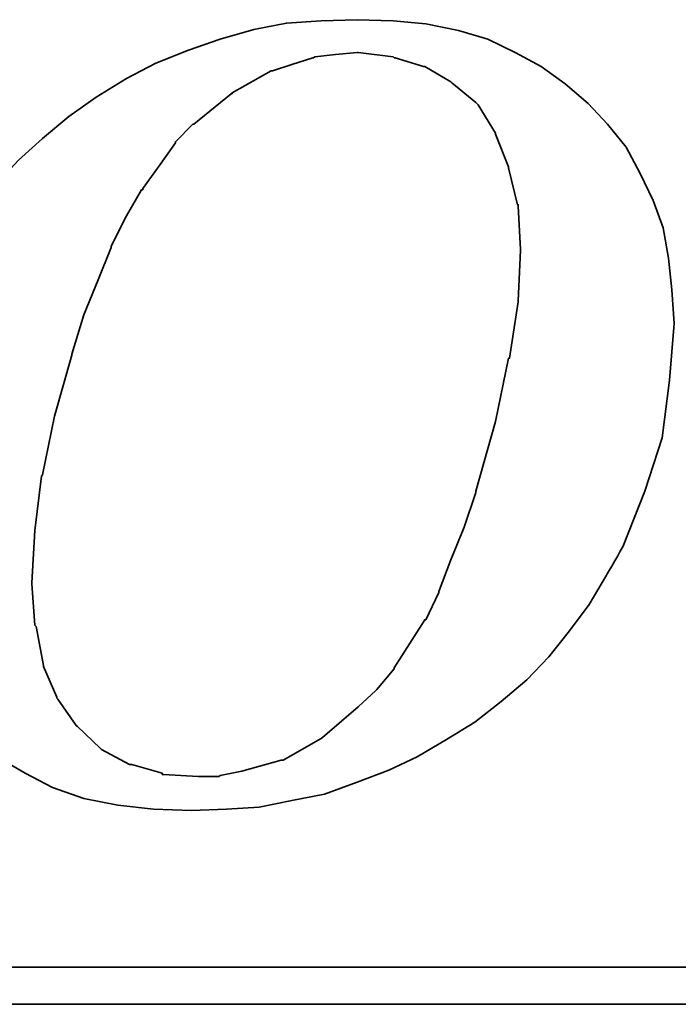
# Model space of a CAD drawing. Header units: millimetres. Extents: x -149 to 142, y -36 to 145.
# Tile 46 of 65: x 101.37 to 104.27, y 51.78 to 56.12. Entities that reach past the tile are written whole.
import ezdxf

# ---------------------------------------------------------------- set-up
doc = ezdxf.new("R2010")
doc.units = ezdxf.units.MM
doc.header["$LTSCALE"] = 0.2
doc.layers.add('layer 1', color=7, linetype='CONTINUOUS')

msp = doc.modelspace()

# ---------------------------------------------------------------- linework, layer by layer
at = {"layer": 'layer 1', "color": 1, "lineweight": 35}
for points, knots in [([(101.0878, 53.0438), (101.0878, 53.0438), (101.1738, 52.9528), (101.1738, 52.9528), (101.1738, 52.9528), (101.1738, 52.9528), (101.2793, 52.8663), (101.2793, 52.8663), (101.2793, 52.8663), (101.2793, 52.8663), (101.3943, 52.7998), (101.3943, 52.7998), (101.3943, 52.7998), (101.3943, 52.7998), (101.5143, 52.7368), (101.5143, 52.7368), (101.5143, 52.7368), (101.5143, 52.7368), (101.6533, 52.6888), (101.6533, 52.6888), (101.6533, 52.6888), (101.6533, 52.6888), (101.8023, 52.6598), (101.8023, 52.6598), (101.8023, 52.6598), (101.8023, 52.6598), (101.9608, 52.6408), (101.9608, 52.6408), (101.9608, 52.6408), (101.9608, 52.6408), (102.1283, 52.6358), (102.1283, 52.6358), (102.1283, 52.6358), (102.1283, 52.6358), (102.2823, 52.6408), (102.2823, 52.6408), (102.2823, 52.6408), (102.2823, 52.6408), (102.4258, 52.6508), (102.4258, 52.6508), (102.4258, 52.6508), (102.4258, 52.6508), (102.5698, 52.6793), (102.5698, 52.6793), (102.5698, 52.6793), (102.5698, 52.6793), (102.7138, 52.7078), (102.7138, 52.7078), (102.7138, 52.7078), (102.7138, 52.7078), (102.8578, 52.7608), (102.8578, 52.7608), (102.8578, 52.7608), (102.8578, 52.7608), (102.9968, 52.8138), (102.9968, 52.8138), (102.9968, 52.8138), (102.9968, 52.8138), (103.1218, 52.8718), (103.1218, 52.8718), (103.1218, 52.8718), (103.1218, 52.8718), (103.2518, 52.9478), (103.2518, 52.9478), (103.2518, 52.9478), (103.2518, 52.9478), (103.3768, 53.0248), (103.3768, 53.0248), (103.3768, 53.0248), (103.3768, 53.0248), (103.4918, 53.1158), (103.4918, 53.1158), (103.4918, 53.1158), (103.4918, 53.1158), (103.6063, 53.2118), (103.6063, 53.2118), (103.6063, 53.2118), (103.6063, 53.2118), (103.7023, 53.3123), (103.7023, 53.3123), (103.7023, 53.3123), (103.7023, 53.3123), (103.7938, 53.4278), (103.7938, 53.4278), (103.7938, 53.4278), (103.7938, 53.4278), (103.8798, 53.5428), (103.8798, 53.5428), (103.8798, 53.5428), (103.8798, 53.5428), (103.9568, 53.6728), (103.9568, 53.6728), (103.9568, 53.6728), (103.9568, 53.6728), (104.0288, 53.7978), (104.0288, 53.7978), (104.0288, 53.7978), (104.0288, 53.7978), (104.1253, 54.0423), (104.1253, 54.0423), (104.1253, 54.0423), (104.1253, 54.0423), (104.2018, 54.2768), (104.2018, 54.2768), (104.2018, 54.2768), (104.2018, 54.2768), (104.2348, 54.5318), (104.2348, 54.5318), (104.2348, 54.5318), (104.2348, 54.5318), (104.2543, 54.7808), (104.2543, 54.7808), (104.2543, 54.7808), (104.2543, 54.7808), (104.2443, 54.9298), (104.2443, 54.9298), (104.2443, 54.9298), (104.2443, 54.9298), (104.2303, 55.0688), (104.2303, 55.0688), (104.2303, 55.0688), (104.2303, 55.0688), (104.2068, 55.2028), (104.2068, 55.2028), (104.2068, 55.2028), (104.2068, 55.2028), (104.1628, 55.3228), (104.1628, 55.3228), (104.1628, 55.3228), (104.1628, 55.3228), (104.1053, 55.4428), (104.1053, 55.4428), (104.1053, 55.4428), (104.1053, 55.4428), (104.0428, 55.5583), (104.0428, 55.5583), (104.0428, 55.5583), (104.0428, 55.5583), (103.9618, 55.6588), (103.9618, 55.6588), (103.9618, 55.6588), (103.9618, 55.6588), (103.8753, 55.7503), (103.8753, 55.7503), (103.8753, 55.7503), (103.8753, 55.7503), (103.7748, 55.8368), (103.7748, 55.8368), (103.7748, 55.8368), (103.7748, 55.8368), (103.6688, 55.9138), (103.6688, 55.9138), (103.6688, 55.9138), (103.6688, 55.9138), (103.5538, 55.9758), (103.5538, 55.9758), (103.5538, 55.9758), (103.5538, 55.9758), (103.4338, 56.0333), (103.4338, 56.0333), (103.4338, 56.0333), (103.4338, 56.0333), (103.3048, 56.0718), (103.3048, 56.0718), (103.3048, 56.0718), (103.3048, 56.0718), (103.1603, 56.1008), (103.1603, 56.1008), (103.1603, 56.1008), (103.1603, 56.1008), (103.0163, 56.1148), (103.0163, 56.1148), (103.0163, 56.1148), (103.0163, 56.1148), (102.8578, 56.1198), (102.8578, 56.1198), (102.8578, 56.1198), (102.8578, 56.1198), (102.6993, 56.1148), (102.6993, 56.1148), (102.6993, 56.1148), (102.6993, 56.1148), (102.5463, 56.1048), (102.5463, 56.1048), (102.5463, 56.1048), (102.5463, 56.1048), (102.4018, 56.0768), (102.4018, 56.0768), (102.4018, 56.0768), (102.4018, 56.0768), (102.2533, 56.0333), (102.2533, 56.0333), (102.2533, 56.0333), (102.2533, 56.0333), (102.1143, 55.9858), (102.1143, 55.9858), (102.1143, 55.9858), (102.1143, 55.9858), (101.9708, 55.9278), (101.9708, 55.9278), (101.9708, 55.9278), (101.9708, 55.9278), (101.8408, 55.8608), (101.8408, 55.8608), (101.8408, 55.8608), (101.8408, 55.8608), (101.7068, 55.7788), (101.7068, 55.7788), (101.7068, 55.7788), (101.7068, 55.7788), (101.5868, 55.6928), (101.5868, 55.6928), (101.5868, 55.6928), (101.5868, 55.6928), (101.4713, 55.5968), (101.4713, 55.5968), (101.4713, 55.5968), (101.4713, 55.5968), (101.3658, 55.5008), (101.3658, 55.5008), (101.3658, 55.5008), (101.3658, 55.5008), (101.2698, 55.3998), (101.2698, 55.3998), (101.2698, 55.3998), (101.2698, 55.3998), (101.1788, 55.2848), (101.1788, 55.2848), (101.1788, 55.2848), (101.1788, 55.2848), (101.0968, 55.1793), (101.0968, 55.1793), (101.0968, 55.1793), (101.0968, 55.1793), (101.0298, 55.0588), (101.0298, 55.0588), (101.0298, 55.0588), (101.0298, 55.0588), (100.9728, 54.9398), (100.9728, 54.9398), (100.9728, 54.9398), (100.9728, 54.9398), (100.8668, 54.6898), (100.8668, 54.6898), (100.8668, 54.6898), (100.8668, 54.6898), (100.7948, 54.4543), (100.7948, 54.4543), (100.7948, 54.4543), (100.7948, 54.4543), (100.7568, 54.2248), (100.7568, 54.2248), (100.7568, 54.2248), (100.7568, 54.2248), (100.7378, 54.0038), (100.7378, 54.0038), (100.7378, 54.0038), (100.7378, 54.0038), (100.7468, 53.8698), (100.7468, 53.8698), (100.7468, 53.8698), (100.7468, 53.8698), (100.7618, 53.7398), (100.7618, 53.7398), (100.7618, 53.7398), (100.7618, 53.7398), (100.7658, 53.7398), (100.7658, 53.7398), (100.7658, 53.7398), (100.7658, 53.7398), (100.7858, 53.6058), (100.7858, 53.6058), (100.7858, 53.6058), (100.7858, 53.6058), (100.8288, 53.4853), (100.8288, 53.4853), (100.8288, 53.4853), (100.8288, 53.4853), (100.8768, 53.3703), (100.8768, 53.3703), (100.8768, 53.3703), (100.8768, 53.3703), (100.9338, 53.2548), (100.9338, 53.2548), (100.9338, 53.2548), (100.9338, 53.2548), (101.0058, 53.1498), (101.0058, 53.1498), (101.0058, 53.1498), (101.0058, 53.1498), (101.0878, 53.0438), (101.0878, 53.0438)], [0, 0, 0, 0, 0.013699, 0.013699, 0.013699, 0.013699, 0.027397, 0.027397, 0.027397, 0.027397, 0.041096, 0.041096, 0.041096, 0.041096, 0.054795, 0.054795, 0.054795, 0.054795, 0.068493, 0.068493, 0.068493, 0.068493, 0.082192, 0.082192, 0.082192, 0.082192, 0.09589, 0.09589, 0.09589, 0.09589, 0.109589, 0.109589, 0.109589, 0.109589, 0.123288, 0.123288, 0.123288, 0.123288, 0.136986, 0.136986, 0.136986, 0.136986, 0.150685, 0.150685, 0.150685, 0.150685, 0.164384, 0.164384, 0.164384, 0.164384, 0.178082, 0.178082, 0.178082, 0.178082, 0.191781, 0.191781, 0.191781, 0.191781, 0.205479, 0.205479, 0.205479, 0.205479, 0.219178, 0.219178, 0.219178, 0.219178, 0.232877, 0.232877, 0.232877, 0.232877, 0.246575, 0.246575, 0.246575, 0.246575, 0.260274, 0.260274, 0.260274, 0.260274, 0.273973, 0.273973, 0.273973, 0.273973, 0.287671, 0.287671, 0.287671, 0.287671, 0.30137, 0.30137, 0.30137, 0.30137, 0.315068, 0.315068, 0.315068, 0.315069, 0.328767, 0.328767, 0.328767, 0.328767, 0.342466, 0.342466, 0.342466, 0.342466, 0.356164, 0.356164, 0.356164, 0.356164, 0.369863, 0.369863, 0.369863, 0.369863, 0.383562, 0.383562, 0.383562, 0.383562, 0.39726, 0.39726, 0.39726, 0.39726, 0.410959, 0.410959, 0.410959, 0.410959, 0.424658, 0.424658, 0.424658, 0.424658, 0.438356, 0.438356, 0.438356, 0.438356, 0.452055, 0.452055, 0.452055, 0.452055, 0.465753, 0.465753, 0.465753, 0.465753, 0.479452, 0.479452, 0.479452, 0.479452, 0.493151, 0.493151, 0.493151, 0.493151, 0.506849, 0.506849, 0.506849, 0.506849, 0.520548, 0.520548, 0.520548, 0.520548, 0.534247, 0.534247, 0.534247, 0.534247, 0.547945, 0.547945, 0.547945, 0.547945, 0.561644, 0.561644, 0.561644, 0.561644, 0.575342, 0.575342, 0.575342, 0.575342, 0.589041, 0.589041, 0.589041, 0.589041, 0.60274, 0.60274, 0.60274, 0.60274, 0.616438, 0.616438, 0.616438, 0.616438, 0.630137, 0.630137, 0.630137, 0.630137, 0.643836, 0.643836, 0.643836, 0.643836, 0.657534, 0.657534, 0.657534, 0.657534, 0.671233, 0.671233, 0.671233, 0.671233, 0.684932, 0.684932, 0.684932, 0.684932, 0.69863, 0.69863, 0.69863, 0.69863, 0.712329, 0.712329, 0.712329, 0.712329, 0.726027, 0.726027, 0.726027, 0.726027, 0.739726, 0.739726, 0.739726, 0.739726, 0.753425, 0.753425, 0.753425, 0.753425, 0.767123, 0.767123, 0.767123, 0.767123, 0.780822, 0.780822, 0.780822, 0.780822, 0.794521, 0.794521, 0.794521, 0.794521, 0.808219, 0.808219, 0.808219, 0.808219, 0.821918, 0.821918, 0.821918, 0.821918, 0.835616, 0.835616, 0.835616, 0.835616, 0.849315, 0.849315, 0.849315, 0.849315, 0.863014, 0.863014, 0.863014, 0.863014, 0.876712, 0.876712, 0.876712, 0.876712, 0.890411, 0.890411, 0.890411, 0.890411, 0.90411, 0.90411, 0.90411, 0.90411, 0.917808, 0.917808, 0.917808, 0.917808, 0.931507, 0.931507, 0.931507, 0.931507, 0.945205, 0.945205, 0.945205, 0.945205, 0.958904, 0.958904, 0.958904, 0.958904, 0.972603, 0.972603, 0.972603, 0.972603, 0.986301, 0.986301, 0.986301, 0.986301, 1, 1, 1, 1]), ([(101.6008, 54.6468), (101.6008, 54.6468), (101.6533, 54.8198), (101.6533, 54.8198), (101.6533, 54.8198), (101.6533, 54.8198), (101.7158, 54.9733), (101.7158, 54.9733), (101.7158, 54.9733), (101.7158, 54.9733), (101.7733, 55.1168), (101.7733, 55.1168), (101.7733, 55.1168), (101.7733, 55.1168), (101.7733, 55.1218), (101.7733, 55.1218), (101.7733, 55.1218), (101.7733, 55.1218), (101.8408, 55.2558), (101.8408, 55.2558), (101.8408, 55.2558), (101.8408, 55.2558), (101.9078, 55.3708), (101.9078, 55.3708), (101.9078, 55.3708), (101.9078, 55.3708), (101.9128, 55.3708), (101.9128, 55.3708), (101.9128, 55.3708), (101.9128, 55.3708), (101.9128, 55.3758), (101.9128, 55.3758), (101.9128, 55.3758), (101.9128, 55.3758), (101.9893, 55.4813), (101.9893, 55.4813), (101.9893, 55.4813), (101.9893, 55.4813), (102.0568, 55.5778), (102.0568, 55.5778), (102.0568, 55.5778), (102.0568, 55.5778), (102.0568, 55.5818), (102.0568, 55.5818), (102.0568, 55.5818), (102.0568, 55.5818), (102.1333, 55.6588), (102.1333, 55.6588), (102.1333, 55.6588), (102.1333, 55.6588), (102.1383, 55.6588), (102.1383, 55.6588), (102.1383, 55.6588), (102.1383, 55.6588), (102.3018, 55.7938), (102.3018, 55.7938), (102.3018, 55.7938), (102.3018, 55.7938), (102.3068, 55.7938), (102.3068, 55.7938), (102.3068, 55.7938), (102.3068, 55.7938), (102.3068, 55.7978), (102.3068, 55.7978), (102.3068, 55.7978), (102.3068, 55.7978), (102.4788, 55.8938), (102.4788, 55.8938), (102.4788, 55.8938), (102.4788, 55.8938), (102.4843, 55.8938), (102.4843, 55.8938), (102.4843, 55.8938), (102.4843, 55.8938), (102.5698, 55.9228), (102.5698, 55.9228), (102.5698, 55.9228), (102.5698, 55.9228), (102.6618, 55.9518), (102.6618, 55.9518), (102.6618, 55.9518), (102.6618, 55.9518), (102.6658, 55.9518), (102.6658, 55.9518), (102.6658, 55.9518), (102.6658, 55.9518), (102.6708, 55.9568), (102.6708, 55.9568), (102.6708, 55.9568), (102.6708, 55.9568), (102.7618, 55.9658), (102.7618, 55.9658), (102.7618, 55.9658), (102.7618, 55.9658), (102.8578, 55.9758), (102.8578, 55.9758), (102.8578, 55.9758), (102.8578, 55.9758), (102.8628, 55.9758), (102.8628, 55.9758), (102.8628, 55.9758), (102.8628, 55.9758), (103.0163, 55.9568), (103.0163, 55.9568), (103.0163, 55.9568), (103.0163, 55.9568), (103.0208, 55.9518), (103.0208, 55.9518), (103.0208, 55.9518), (103.0208, 55.9518), (103.0258, 55.9518), (103.0258, 55.9518), (103.0258, 55.9518), (103.0258, 55.9518), (103.1503, 55.9138), (103.1503, 55.9138), (103.1503, 55.9138), (103.1503, 55.9138), (103.1553, 55.9138), (103.1553, 55.9138), (103.1553, 55.9138), (103.1553, 55.9138), (103.2703, 55.8458), (103.2703, 55.8458), (103.2703, 55.8458), (103.2703, 55.8458), (103.2753, 55.8418), (103.2753, 55.8418), (103.2753, 55.8418), (103.2753, 55.8418), (103.3808, 55.7548), (103.3808, 55.7548), (103.3808, 55.7548), (103.3808, 55.7548), (103.3858, 55.7503), (103.3858, 55.7503), (103.3858, 55.7503), (103.3858, 55.7503), (103.3908, 55.7453), (103.3908, 55.7453), (103.3908, 55.7453), (103.3908, 55.7453), (103.4678, 55.6203), (103.4678, 55.6203), (103.4678, 55.6203), (103.4678, 55.6203), (103.4678, 55.6158), (103.4678, 55.6158), (103.4678, 55.6158), (103.4678, 55.6158), (103.5248, 55.4718), (103.5248, 55.4718), (103.5248, 55.4718), (103.5248, 55.4718), (103.5248, 55.4668), (103.5248, 55.4668), (103.5248, 55.4668), (103.5248, 55.4668), (103.5638, 55.3043), (103.5638, 55.3043), (103.5638, 55.3043), (103.5638, 55.3043), (103.5678, 55.3043), (103.5678, 55.3043), (103.5678, 55.3043), (103.5678, 55.3043), (103.5678, 55.2988), (103.5678, 55.2988), (103.5678, 55.2988), (103.5678, 55.2988), (103.5778, 55.1068), (103.5778, 55.1068), (103.5778, 55.1068), (103.5778, 55.1068), (103.5778, 55.1023), (103.5778, 55.1023), (103.5778, 55.1023), (103.5778, 55.1023), (103.5678, 54.8818), (103.5678, 54.8818), (103.5678, 54.8818), (103.5678, 54.8818), (103.5678, 54.8768), (103.5678, 54.8768), (103.5678, 54.8768), (103.5678, 54.8768), (103.5298, 54.6278), (103.5298, 54.6278), (103.5298, 54.6278), (103.5298, 54.6278), (103.5248, 54.6278), (103.5248, 54.6278), (103.5248, 54.6278), (103.5248, 54.6278), (103.4678, 54.3488), (103.4678, 54.3488), (103.4678, 54.3488), (103.4678, 54.3488), (103.3808, 54.0423), (103.3808, 54.0423), (103.3808, 54.0423), (103.3808, 54.0423), (103.3808, 54.0368), (103.3808, 54.0368), (103.3808, 54.0368), (103.3808, 54.0368), (103.3288, 53.8838), (103.3288, 53.8838), (103.3288, 53.8838), (103.3288, 53.8838), (103.2703, 53.7398), (103.2703, 53.7398), (103.2703, 53.7398), (103.2703, 53.7398), (103.2178, 53.6008), (103.2178, 53.6008), (103.2178, 53.6008), (103.2178, 53.6008), (103.2178, 53.5958), (103.2178, 53.5958), (103.2178, 53.5958), (103.2178, 53.5958), (103.1603, 53.4758), (103.1603, 53.4758), (103.1603, 53.4758), (103.1603, 53.4758), (103.1553, 53.4758), (103.1553, 53.4758), (103.1553, 53.4758), (103.1553, 53.4758), (103.0888, 53.3703), (103.0888, 53.3703), (103.0888, 53.3703), (103.0888, 53.3703), (103.0208, 53.2648), (103.0208, 53.2648), (103.0208, 53.2648), (103.0208, 53.2648), (103.0208, 53.2598), (103.0208, 53.2598), (103.0208, 53.2598), (103.0208, 53.2598), (102.9448, 53.1688), (102.9448, 53.1688), (102.9448, 53.1688), (102.9448, 53.1688), (102.9398, 53.1638), (102.9398, 53.1638), (102.9398, 53.1638), (102.9398, 53.1638), (102.8628, 53.0918), (102.8628, 53.0918), (102.8628, 53.0918), (102.8628, 53.0918), (102.7048, 52.9573), (102.7048, 52.9573), (102.7048, 52.9573), (102.7048, 52.9573), (102.6993, 52.9528), (102.6993, 52.9528), (102.6993, 52.9528), (102.6993, 52.9528), (102.5318, 52.8568), (102.5318, 52.8568), (102.5318, 52.8568), (102.5318, 52.8568), (102.5268, 52.8568), (102.5268, 52.8568), (102.5268, 52.8568), (102.5268, 52.8568), (102.5223, 52.8568), (102.5223, 52.8568), (102.5223, 52.8568), (102.5223, 52.8568), (102.3498, 52.8088), (102.3498, 52.8088), (102.3498, 52.8088), (102.3498, 52.8088), (102.2533, 52.7893), (102.2533, 52.7893), (102.2533, 52.7893), (102.2533, 52.7893), (102.2483, 52.7848), (102.2483, 52.7848), (102.2483, 52.7848), (102.2483, 52.7848), (102.2438, 52.7848), (102.2438, 52.7848), (102.2438, 52.7848), (102.2438, 52.7848), (102.1573, 52.7848), (102.1573, 52.7848), (102.1573, 52.7848), (102.1573, 52.7848), (102.0038, 52.7943), (102.0038, 52.7943), (102.0038, 52.7943), (102.0038, 52.7943), (101.9988, 52.7943), (101.9988, 52.7943), (101.9988, 52.7943), (101.9988, 52.7943), (101.9988, 52.7998), (101.9988, 52.7998), (101.9988, 52.7998), (101.9988, 52.7998), (101.8648, 52.8378), (101.8648, 52.8378), (101.8648, 52.8378), (101.8648, 52.8378), (101.8598, 52.8378), (101.8598, 52.8378), (101.8598, 52.8378), (101.8598, 52.8378), (101.8548, 52.8378), (101.8548, 52.8378), (101.8548, 52.8378), (101.8548, 52.8378), (101.7303, 52.9048), (101.7303, 52.9048), (101.7303, 52.9048), (101.7303, 52.9048), (101.7253, 52.9098), (101.7253, 52.9098), (101.7253, 52.9098), (101.7253, 52.9098), (101.6248, 53.0058), (101.6248, 53.0058), (101.6248, 53.0058), (101.6248, 53.0058), (101.6198, 53.0108), (101.6198, 53.0108), (101.6198, 53.0108), (101.6198, 53.0108), (101.5388, 53.1258), (101.5388, 53.1258), (101.5388, 53.1258), (101.5388, 53.1258), (101.5338, 53.1308), (101.5338, 53.1308), (101.5338, 53.1308), (101.5338, 53.1308), (101.5338, 53.1348), (101.5338, 53.1348), (101.5338, 53.1348), (101.5338, 53.1348), (101.4758, 53.2698), (101.4758, 53.2698), (101.4758, 53.2698), (101.4758, 53.2698), (101.4758, 53.2748), (101.4758, 53.2748), (101.4758, 53.2748), (101.4758, 53.2748), (101.4428, 53.4468), (101.4428, 53.4468), (101.4428, 53.4468), (101.4428, 53.4468), (101.4378, 53.4518), (101.4378, 53.4518), (101.4378, 53.4518), (101.4378, 53.4518), (101.4238, 53.6338), (101.4238, 53.6338), (101.4238, 53.6338), (101.4238, 53.6338), (101.4238, 53.6388), (101.4238, 53.6388), (101.4238, 53.6388), (101.4238, 53.6388), (101.4378, 53.8698), (101.4378, 53.8698), (101.4378, 53.8698), (101.4378, 53.8698), (101.4663, 54.1088), (101.4663, 54.1088), (101.4663, 54.1088), (101.4663, 54.1088), (101.4713, 54.1138), (101.4713, 54.1138), (101.4713, 54.1138), (101.4713, 54.1138), (101.5243, 54.3728), (101.5243, 54.3728), (101.5243, 54.3728), (101.5243, 54.3728), (101.6008, 54.6418), (101.6008, 54.6418), (101.6008, 54.6418), (101.6008, 54.6418), (101.6008, 54.6468), (101.6008, 54.6468)], [0, 0, 0, 0, 0.010204, 0.010204, 0.010204, 0.010204, 0.020408, 0.020408, 0.020408, 0.020408, 0.030612, 0.030612, 0.030612, 0.030612, 0.040816, 0.040816, 0.040816, 0.040816, 0.05102, 0.05102, 0.05102, 0.05102, 0.061224, 0.061224, 0.061224, 0.061224, 0.071429, 0.071429, 0.071429, 0.071429, 0.081633, 0.081633, 0.081633, 0.081633, 0.091837, 0.091837, 0.091837, 0.091837, 0.102041, 0.102041, 0.102041, 0.102041, 0.112245, 0.112245, 0.112245, 0.112245, 0.122449, 0.122449, 0.122449, 0.122449, 0.132653, 0.132653, 0.132653, 0.132653, 0.142857, 0.142857, 0.142857, 0.142857, 0.153061, 0.153061, 0.153061, 0.153061, 0.163265, 0.163265, 0.163265, 0.163265, 0.173469, 0.173469, 0.173469, 0.173469, 0.183673, 0.183673, 0.183673, 0.183673, 0.193878, 0.193878, 0.193878, 0.193878, 0.204082, 0.204082, 0.204082, 0.204082, 0.214286, 0.214286, 0.214286, 0.214286, 0.22449, 0.22449, 0.22449, 0.22449, 0.234694, 0.234694, 0.234694, 0.234694, 0.244898, 0.244898, 0.244898, 0.244898, 0.255102, 0.255102, 0.255102, 0.255102, 0.265306, 0.265306, 0.265306, 0.265306, 0.27551, 0.27551, 0.27551, 0.27551, 0.285714, 0.285714, 0.285714, 0.285714, 0.295918, 0.295918, 0.295918, 0.295918, 0.306122, 0.306122, 0.306122, 0.306122, 0.316327, 0.316327, 0.316327, 0.316327, 0.326531, 0.326531, 0.326531, 0.326531, 0.336735, 0.336735, 0.336735, 0.336735, 0.346939, 0.346939, 0.346939, 0.346939, 0.357143, 0.357143, 0.357143, 0.357143, 0.367347, 0.367347, 0.367347, 0.367347, 0.377551, 0.377551, 0.377551, 0.377551, 0.387755, 0.387755, 0.387755, 0.387755, 0.397959, 0.397959, 0.397959, 0.397959, 0.408163, 0.408163, 0.408163, 0.408163, 0.418367, 0.418367, 0.418367, 0.418367, 0.428571, 0.428571, 0.428571, 0.428571, 0.438776, 0.438776, 0.438776, 0.438776, 0.44898, 0.44898, 0.44898, 0.44898, 0.459184, 0.459184, 0.459184, 0.459184, 0.469388, 0.469388, 0.469388, 0.469388, 0.479592, 0.479592, 0.479592, 0.479592, 0.489796, 0.489796, 0.489796, 0.489796, 0.5, 0.5, 0.5, 0.5, 0.510204, 0.510204, 0.510204, 0.510204, 0.520408, 0.520408, 0.520408, 0.520408, 0.530612, 0.530612, 0.530612, 0.530612, 0.540816, 0.540816, 0.540816, 0.540816, 0.55102, 0.55102, 0.55102, 0.55102, 0.561224, 0.561224, 0.561224, 0.561224, 0.571429, 0.571429, 0.571429, 0.571429, 0.581633, 0.581633, 0.581633, 0.581633, 0.591837, 0.591837, 0.591837, 0.591837, 0.602041, 0.602041, 0.602041, 0.602041, 0.612245, 0.612245, 0.612245, 0.612245, 0.622449, 0.622449, 0.622449, 0.622449, 0.632653, 0.632653, 0.632653, 0.632653, 0.642857, 0.642857, 0.642857, 0.642857, 0.653061, 0.653061, 0.653061, 0.653061, 0.663265, 0.663265, 0.663265, 0.663265, 0.673469, 0.673469, 0.673469, 0.673469, 0.683673, 0.683673, 0.683673, 0.683673, 0.693878, 0.693878, 0.693878, 0.693878, 0.704082, 0.704082, 0.704082, 0.704082, 0.714286, 0.714286, 0.714286, 0.714286, 0.72449, 0.72449, 0.72449, 0.72449, 0.734694, 0.734694, 0.734694, 0.734694, 0.744898, 0.744898, 0.744898, 0.744898, 0.755102, 0.755102, 0.755102, 0.755102, 0.765306, 0.765306, 0.765306, 0.765306, 0.77551, 0.77551, 0.77551, 0.77551, 0.785714, 0.785714, 0.785714, 0.785714, 0.795918, 0.795918, 0.795918, 0.795918, 0.806122, 0.806122, 0.806122, 0.806122, 0.816327, 0.816327, 0.816327, 0.816327, 0.826531, 0.826531, 0.826531, 0.826531, 0.836735, 0.836735, 0.836735, 0.836735, 0.846939, 0.846939, 0.846939, 0.846939, 0.857143, 0.857143, 0.857143, 0.857143, 0.867347, 0.867347, 0.867347, 0.867347, 0.877551, 0.877551, 0.877551, 0.877551, 0.887755, 0.887755, 0.887755, 0.887755, 0.897959, 0.897959, 0.897959, 0.897959, 0.908163, 0.908163, 0.908163, 0.908163, 0.918367, 0.918367, 0.918367, 0.918367, 0.928571, 0.928571, 0.928571, 0.928571, 0.938776, 0.938776, 0.938776, 0.938776, 0.94898, 0.94898, 0.94898, 0.94898, 0.959184, 0.959184, 0.959184, 0.959184, 0.969388, 0.969388, 0.969388, 0.969388, 0.979592, 0.979592, 0.979592, 0.979592, 0.989796, 0.989796, 0.989796, 0.989796, 1, 1, 1, 1]), ([(118.5383, 52.5448), (118.5383, 52.5448), (118.5383, 51.9833), (118.5383, 51.9833), (118.5383, 51.9833), (118.5383, 51.9833), (118.5383, 51.9448), (118.5383, 51.9448), (118.5383, 51.9448), (118.5383, 51.9448), (118.4998, 51.9448), (118.4998, 51.9448), (118.4998, 51.9448), (118.4998, 51.9448), (85.6908, 51.9448), (85.6908, 51.9448), (85.6908, 51.9448), (85.6908, 51.9448), (85.6908, 51.7818), (85.6908, 51.7818), (85.6908, 51.7818), (85.6908, 51.7818), (119.9348, 51.7818), (119.9348, 51.7818), (119.9348, 51.7818), (119.9348, 51.7818), (118.5383, 52.5448), (118.5383, 52.5448)], [0, 0, 0, 0, 0.142857, 0.142857, 0.142857, 0.142857, 0.285714, 0.285714, 0.285714, 0.285714, 0.428571, 0.428571, 0.428571, 0.428571, 0.571429, 0.571429, 0.571429, 0.571429, 0.714286, 0.714286, 0.714286, 0.714286, 0.857143, 0.857143, 0.857143, 0.857143, 1, 1, 1, 1])]:
    msp.add_open_spline(points, degree=3, knots=knots, dxfattribs=at)

doc.saveas('drawing.dxf')
